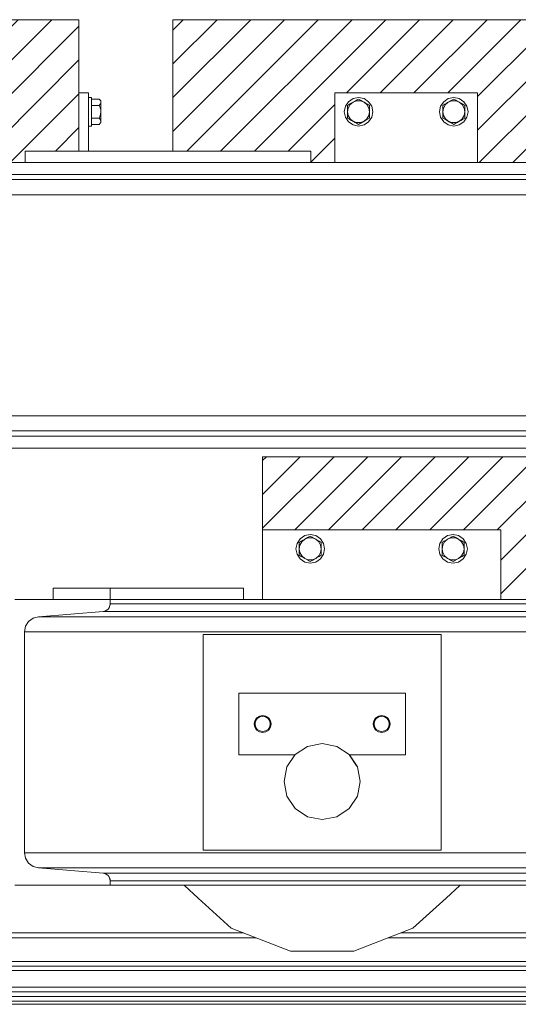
# Model space of a CAD drawing. Header units: millimetres. Extents: x 53056 to 116131, y -669674 to -625124.
# Tile 173 of 256: x 60405 to 60929, y -635887 to -634853. Entities that reach past the tile are written whole.
import ezdxf

# ---------------------------------------------------------------- set-up
doc = ezdxf.new("R2010")
doc.units = ezdxf.units.MM
doc.header["$MEASUREMENT"] = 0
doc.linetypes.add('DGN Style 1', pattern=[536.1990872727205, 0.8921781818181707, -535.3069090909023])
for name, color, linetype, lineweight in [('Main Cradle', 7, 'Continuous', 0), ('Main Cradle Blocks', 7, 'Continuous', 0), ('Main Cradle Rails', 7, 'Continuous', 0), ('Side Cradle Blocks', 7, 'Continuous', 0), ('Side Cradle Stbd', 7, 'Continuous', 0)]:
    doc.layers.add(name, color=color, linetype=linetype, lineweight=lineweight)

# ---------------------------------------------------------------- blocks, each defined once
blk = doc.blocks.new('*U55')
at = {"linetype": 'Continuous', "lineweight": 0}
h = blk.add_hatch(dxfattribs=at)
h.set_pattern_fill('HATCH', color=30, style=0, pattern_type=2)
h.set_pattern_definition([(45, (-24242.09688, 12471.465095), (-17.71895608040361, 17.71895608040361), [])])
h.paths.add_polyline_path([(-24183.18058327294, 12396.17580080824), (-24183.18058327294, 12408.1757699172), (-24126.61437234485, 12408.17580080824), (-24126.61437234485, 12469.45638980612), (-24126.61437234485, 12546.1757699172), (-24581.61437234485, 12546.1757699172), (-24581.61437234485, 12469.45638980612), (-24581.61437234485, 12408.1757699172), (-24525.61437234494, 12408.1757699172), (-24525.61437234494, 12396.1757699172), (-24504.3974778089, 12396.17580080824), (-24504.3974778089, 12406.1757699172), (-24204.39747780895, 12406.1757699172), (-24204.39747780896, 12396.1757699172)])
h = blk.add_hatch(dxfattribs=at)
h.set_pattern_fill('HATCH', color=30, style=0, pattern_type=2)
h.set_pattern_definition([(45, (-23624.018642, 12490.75568), (-17.71895608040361, 17.71895608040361), [])])
h.paths.add_polyline_path([(-23883.18058327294, 12408.1757699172), (-23883.18058327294, 12396.1757699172), (-23858.03903054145, 12396.17580080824), (-23858.03903054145, 12469.45638980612), (-23708.03903054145, 12469.45638980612), (-23708.03903054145, 12396.1757699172), (-23654.53903054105, 12396.17580080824), (-23654.53903054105, 12408.17576947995), (-23533.03903054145, 12408.17580037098), (-23533.03903054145, 12469.45638980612), (-23408.03903054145, 12469.45638980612), (-23408.03903054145, 12408.17576947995), (-23378.03903054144, 12408.17580037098), (-23378.03903054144, 12410.79314748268), (-23378.03903054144, 12490.79314748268), (-23378.03903054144, 12546.1757699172), (-23547.66735703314, 12546.1757699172), (-23554.07222103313, 12546.1757699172), (-23589.07222103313, 12546.1757699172), (-23595.25225181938, 12546.1757699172), (-23675.25225181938, 12546.1757699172), (-24028.03903054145, 12546.1757699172), (-24028.03903054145, 12408.1757699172)])
h = blk.add_hatch(dxfattribs=at)
h.set_pattern_fill('HATCH', color=30, style=0, pattern_type=2)
h.set_pattern_definition([(45, (-23400.703206, 11990.335207), (-17.71895608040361, 17.71895608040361), [])])
h.paths.add_polyline_path([(-23354.53908021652, 12086.90794193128), (-23654.53905449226, 12086.99578996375), (-23933.75592507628, 12087.07755214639), (-23933.75592507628, 12010.35817203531), (-23683.75592507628, 12010.35817203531), (-23683.75592507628, 11937.07755214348), (-23258.75592507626, 11937.07758303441), (-23258.75592507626, 12010.35817203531), (-23133.75592507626, 12010.35817203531), (-23133.75589418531, 12086.84329069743), (-23157.05050809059, 12086.85011198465)])
at = {"color": 30, "linetype": 'Continuous', "lineweight": 0, "flags": 128}
for points in [[(-24183.18058327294, 12396.17580080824), (-24183.18058327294, 12408.1757699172), (-24126.61437234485, 12408.17580080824), (-24126.61437234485, 12469.45638980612), (-24126.61437234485, 12546.1757699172), (-24581.61437234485, 12546.1757699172), (-24581.61437234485, 12469.45638980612), (-24581.61437234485, 12408.1757699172), (-24525.61437234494, 12408.1757699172), (-24525.61437234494, 12396.1757699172), (-24504.3974778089, 12396.17580080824), (-24504.3974778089, 12406.1757699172), (-24204.39747780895, 12406.1757699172), (-24204.39747780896, 12396.1757699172), (-24183.18058327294, 12396.17580080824)], [(-23883.18058327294, 12408.1757699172), (-23883.18058327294, 12396.1757699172), (-23858.03903054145, 12396.17580080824), (-23858.03903054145, 12469.45638980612), (-23708.03903054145, 12469.45638980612), (-23708.03903054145, 12396.1757699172), (-23654.53903054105, 12396.17580080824), (-23654.53903054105, 12408.17576947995), (-23533.03903054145, 12408.17580037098), (-23533.03903054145, 12469.45638980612), (-23408.03903054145, 12469.45638980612), (-23408.03903054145, 12408.17576947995), (-23378.03903054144, 12408.17580037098), (-23378.03903054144, 12410.79314748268), (-23378.03903054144, 12490.79314748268), (-23378.03903054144, 12546.1757699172), (-23547.66735703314, 12546.1757699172), (-23554.07222103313, 12546.1757699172), (-23589.07222103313, 12546.1757699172), (-23595.25225181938, 12546.1757699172), (-23675.25225181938, 12546.1757699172), (-24028.03903054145, 12546.1757699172), (-24028.03903054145, 12408.1757699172), (-23883.18058327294, 12408.1757699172)], [(-23354.53908021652, 12086.90794193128), (-23654.53905449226, 12086.99578996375), (-23933.75592507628, 12087.07755214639), (-23933.75592507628, 12010.35817203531), (-23683.75592507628, 12010.35817203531), (-23683.75592507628, 11937.07755214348), (-23258.75592507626, 11937.07758303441), (-23258.75592507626, 12010.35817203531), (-23133.75592507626, 12010.35817203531), (-23133.75589418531, 12086.84329069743), (-23157.05050809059, 12086.85011198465), (-23354.53908021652, 12086.90794193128)]]:
    blk.add_lwpolyline(points, close=True, dxfattribs=at)
at = {"layer": 'Main Cradle', "color": 7, "linetype": 'Continuous', "lineweight": 0}
for p, q in [((-24153.8559250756, 11949.07755214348), (-24093.85592507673, 11949.07755214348)), ((-24153.85592507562, 11949.07755214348), (-24153.85592507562, 11937.07758303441)), ((-24093.85592507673, 11949.07755214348), (-24093.85592507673, 11937.07761334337)), ((-23953.85592507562, 11949.07755214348), (-23953.85592507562, 11937.07758303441)), ((-23953.85233599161, 11949.07755214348), (-23953.85233599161, 11937.07758303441)), ((-24093.85592507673, 11937.07755214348), (-24193.85592507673, 11937.07755214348)), ((-24093.85592507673, 11932.46017457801), (-24093.85592507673, 11937.07755214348)), ((-24093.85592507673, 11937.07755214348), (-22148.65592507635, 11937.07755214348)), ((-24095.96209439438, 11927.05066850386), (-24095.96390213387, 11927.04870467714)), ((-24094.42699002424, 11929.49185451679), (-24094.41440611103, 11929.53210011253)), ((-24094.42544142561, 11929.49577209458), (-24094.42697781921, 11929.49188539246)), ((-24094.08402088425, 11930.58769579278), (-24094.05930841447, 11930.66776538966)), ((-24094.05929888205, 11930.66779627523), (-24093.8821706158, 11931.81268728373)), ((-22148.65592507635, 11932.46017457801), (-24093.85592507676, 11932.46017457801)), ((-24175.11066498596, 11917.30530742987), (-24174.81967632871, 11917.41849774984)), ((-24169.13075709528, 11919.0573064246), (-24101.21850906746, 11924.48560870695)), ((-22073.38148075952, 11919.0573064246), (-24169.13036939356, 11919.0573064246)), ((-24101.21850906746, 11924.48560870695), (-24098.35805711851, 11925.26539037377)), ((-22141.29357043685, 11924.48560870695), (-24101.21827971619, 11924.48560870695)), ((-24183.85592507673, 11903.10817468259), (-24182.75714447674, 11908.93515163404)), ((-24182.80887012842, 11908.66067704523), (-24182.70944304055, 11908.91661586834)), ((-24179.86458015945, 11913.55765352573), (-24179.55094676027, 11913.90710659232)), ((-24183.85592507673, 11671.04692960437), (-24183.85592507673, 11903.10817468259)), ((-22058.6559565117, 11903.10817468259), (-24183.85589364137, 11903.10817468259)), ((-23746.25595100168, 11900.30945071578), (-23996.25595100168, 11900.30944724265)), ((-23996.25595100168, 11900.30944724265), (-23996.2559478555, 11673.84921775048)), ((-23746.2559478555, 11673.84922122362), (-23746.25595100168, 11900.30945071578)), ((-23783.7559254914, 11838.87933550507), (-23958.7559254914, 11838.87933307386)), ((-23958.7559254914, 11838.87933307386), (-23958.75592458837, 11773.87933307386)), ((-23783.75592458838, 11773.87933550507), (-23783.7559254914, 11838.87933550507)), ((-23933.75590175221, 11815.3793395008), (-23937.20005263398, 11814.69425524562)), ((-23939.41276600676, 11800.72247642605), (-23941.14694805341, 11803.31786319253)), ((-23808.75595280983, 11797.37934039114), (-23812.20010371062, 11798.06442455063)), ((-23808.75596303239, 11798.37933249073), (-23811.81743049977, 11798.98829618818)), ((-23805.31180192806, 11798.06442464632), (-23808.75595280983, 11797.37934039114)), ((-23958.75592458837, 11773.87933307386), (-23899.82174593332, 11773.8793338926)), ((-23899.5403824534, 11774.16348829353), (-23899.82170818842, 11773.87933497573)), ((-23899.82170818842, 11773.87933497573), (-23899.82170819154, 11773.87933498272)), ((-23899.82170896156, 11773.8793340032), (-23899.82170898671, 11773.87933405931)), ((-23899.82170891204, 11773.8793338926), (-23899.82170896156, 11773.8793340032)), ((-23834.30081611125, 11761.18666968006), (-23842.97172634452, 11774.16360351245)), ((-23842.69028718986, 11773.87933577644), (-23842.69028718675, 11773.87933576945)), ((-23842.69028654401, 11773.87933485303), (-23842.6902864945, 11773.87933474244)), ((-23842.6902864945, 11773.87933474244), (-23842.69028646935, 11773.87933468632)), ((-23842.69024944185, 11773.87933468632), (-23783.75592458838, 11773.87933550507)), ((-23834.33916829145, 11761.244693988), (-23834.30510884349, 11761.19316449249)), ((-23831.25597567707, 11745.87946510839), (-23834.30073213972, 11761.18648840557)), ((-23886.56333398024, 11708.92415035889), (-23871.25599664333, 11705.8793318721)), ((-22058.65595651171, 11671.04692960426), (-24183.85589364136, 11671.04692960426)), ((-23996.2559478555, 11673.84921775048), (-23746.2559478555, 11673.84922122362)), ((-24169.13075709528, 11655.09779786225), (-24174.85166099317, 11656.65736119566)), ((-24101.21850906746, 11649.66949557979), (-24169.13075709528, 11655.09779786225)), ((-22073.38148076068, 11655.09779786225), (-24169.1303693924, 11655.09779786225)), ((-22141.29345853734, 11649.66949557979), (-24101.21839161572, 11649.66949557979)), ((-24099.96015469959, 11649.46706292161), (-24101.21822251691, 11649.66944948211)), ((-24099.96015469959, 11649.46706292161), (-24098.75225255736, 11648.99720670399)), ((-24098.00161800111, 11648.70522855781), (-24098.00413578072, 11648.70653170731)), ((-24096.47789918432, 11647.61749988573), (-24098.00155822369, 11648.70519761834)), ((-24096.47412207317, 11647.61375387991), (-24096.47786802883, 11647.61746898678)), ((-24095.38849817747, 11646.40368242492), (-24095.3929275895, 11646.40907756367)), ((-24094.6543314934, 11645.17875660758), (-24095.38847279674, 11646.40365151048)), ((-24093.85592507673, 11637.07755214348), (-24193.85592507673, 11637.07755214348)), ((-24094.65132527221, 11645.1718712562), (-24094.65431800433, 11645.17872571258)), ((-24093.85592507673, 11641.69492970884), (-24094.40531537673, 11644.60841818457)), ((-24094.19113486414, 11643.98642910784), (-24094.19371002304, 11643.99390747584)), ((-24093.93686271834, 11642.83002942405), (-24094.19112422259, 11643.98639820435)), ((-24093.85592507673, 11641.69492970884), (-24093.85592507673, 11637.07755214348)), ((-22148.65592507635, 11641.69492970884), (-24093.85592507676, 11641.69492970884)), ((-24093.85592507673, 11637.07755214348), (-22148.65592507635, 11637.07755214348)), ((-23775.86641496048, 11591.81999056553), (-23741.11326594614, 11623.50167288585)), ((-23837.9605099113, 11567.76460903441), (-23775.86641496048, 11591.81999056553))]:
    blk.add_line(p, q, dxfattribs=at)
at = {"layer": 'Main Cradle', "color": 7, "linetype": 'Continuous', "lineweight": 0, "flags": 128}
for points in [[(-24093.85592507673, 11949.07755214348), (-23953.85592507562, 11949.07755214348), (-23953.85233599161, 11949.07755214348), (-23953.85233599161, 11949.07755214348)], [(-24093.85592507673, 11932.46017457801), (-24094.40531537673, 11929.54668610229), (-24095.97802885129, 11927.03335820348), (-24098.35805711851, 11925.26539037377)], [(-24097.29822978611, 11925.88601157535), (-24097.2927532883, 11925.88921854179), (-24098.05099968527, 11925.49344484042)], [(-24097.13539927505, 11926.02615595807), (-24097.2927532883, 11925.88921854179), (-24096.00467361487, 11927.01352706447)], [(-24095.96198149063, 11927.05079115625), (-24095.03580534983, 11928.27855205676), (-24094.42699002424, 11929.49185451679)], [(-24094.05929996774, 11930.66779275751), (-24094.05929888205, 11930.66779627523), (-24094.39835346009, 11929.5834393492)], [(-24093.88217053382, 11931.81268930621), (-24093.8821706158, 11931.81268728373), (-24093.85592507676, 11932.46017457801)], [(-24169.13075709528, 11919.0573064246), (-24174.85166099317, 11917.4977430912), (-24179.61171752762, 11913.96180743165), (-24182.75714447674, 11908.93515163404)], [(-24174.06409548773, 11917.71240761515), (-24174.81967632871, 11917.41849774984), (-24174.81639181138, 11917.41944392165)], [(-24101.21788937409, 11924.48574562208), (-24099.07421158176, 11924.95936995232), (-24099.07052998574, 11924.96094313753)], [(-24098.63002283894, 11925.19121836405), (-24099.07421158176, 11924.95936995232), (-24099.07421158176, 11924.95936995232)], [(-24182.7085407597, 11908.91808539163), (-24182.70944304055, 11908.91661586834), (-24182.61241089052, 11909.1663897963)], [(-24179.28220144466, 11914.20654496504), (-24179.55094676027, 11913.90710659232), (-24179.54962585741, 11913.9081158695)], [(-23937.20005263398, 11814.69425524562), (-23940.11986274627, 11812.74330044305), (-23942.07081746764, 11809.82349027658), (-23942.75590162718, 11806.37933937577), (-23942.07081737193, 11802.93518849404), (-23940.11986256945, 11800.01537838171), (-23937.20005240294, 11798.0644236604), (-23937.20005240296, 11798.0644236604)], [(-23941.14694805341, 11803.31786319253), (-23941.75591183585, 11806.37933064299), (-23941.14694813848, 11809.44079811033), (-23939.41276616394, 11812.03618492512), (-23936.81737939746, 11813.77036697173), (-23933.755911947, 11814.37933075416), (-23930.69444447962, 11813.77036705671), (-23928.09905766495, 11812.03618508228), (-23926.3648756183, 11809.44079831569), (-23925.75591183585, 11806.37933086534), (-23926.36487553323, 11803.31786339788), (-23926.36487553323, 11803.31786339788)], [(-23925.44098578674, 11802.93518872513), (-23925.44098578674, 11802.93518872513), (-23924.75590162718, 11806.37933962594), (-23925.44098588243, 11809.82349050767), (-23927.39194068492, 11812.74330062), (-23930.31175085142, 11814.69425534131), (-23933.75590175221, 11815.3793395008)], [(-23812.20010371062, 11798.06442455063), (-23812.20010371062, 11798.06442455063), (-23815.11991387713, 11800.01537927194), (-23817.07086867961, 11802.93518938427), (-23817.75595293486, 11806.37934026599), (-23817.07086877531, 11809.82349116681), (-23815.11991405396, 11812.74330133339), (-23812.20010394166, 11814.69425613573), (-23808.7559530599, 11815.37934039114), (-23805.31180215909, 11814.69425623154), (-23802.3919919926, 11812.74330151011), (-23800.44103719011, 11809.82349139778), (-23799.75595293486, 11806.37934051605), (-23800.44103709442, 11802.93518961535), (-23800.44103709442, 11802.93518961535)], [(-23811.81743049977, 11798.98829618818), (-23814.41281731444, 11800.72247816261), (-23816.1469993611, 11803.31786492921), (-23816.75596314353, 11806.37933237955), (-23816.14699944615, 11809.44079984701), (-23814.41281747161, 11812.03618666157), (-23811.81743070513, 11813.7703687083), (-23808.75596325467, 11814.37933249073), (-23805.69449578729, 11813.7703687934), (-23803.09910897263, 11812.03618681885), (-23801.36492692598, 11809.44080005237), (-23800.75596314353, 11806.37933260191), (-23801.36492684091, 11803.31786513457), (-23801.36492684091, 11803.31786513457)], [(-23937.20005240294, 11798.0644236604), (-23933.75590150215, 11797.3793395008), (-23930.31175062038, 11798.06442375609), (-23927.3919405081, 11800.01537855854), (-23925.44098578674, 11802.93518872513)], [(-23926.36487553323, 11803.31786339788), (-23928.09905750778, 11800.72247658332), (-23930.69444427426, 11798.9882945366), (-23933.75591172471, 11798.37933075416), (-23936.8173791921, 11798.9882944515)], [(-23801.36492684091, 11803.31786513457), (-23803.09910881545, 11800.72247831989), (-23805.69449558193, 11798.98829627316), (-23808.75596303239, 11798.37933249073)], [(-23800.44103709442, 11802.93518961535), (-23802.39199181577, 11800.01537944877), (-23805.31180192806, 11798.06442464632)], [(-23936.8173791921, 11798.9882944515), (-23936.8173791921, 11798.9882944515), (-23939.41276600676, 11800.72247642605)], [(-23855.94866041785, 11782.8345133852), (-23871.25599775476, 11785.8793318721), (-23886.56333500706, 11782.83451295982), (-23899.54026883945, 11774.16360272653), (-23908.21117871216, 11761.18666865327)], [(-23834.3042226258, 11761.19182349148), (-23842.69028718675, 11773.87933576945), (-23842.97172634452, 11774.16360351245), (-23855.94866041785, 11782.8345133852), (-23855.94866041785, 11782.8345133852)], [(-23842.69028718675, 11773.87933576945), (-23842.97172644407, 11774.16360373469), (-23842.97172658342, 11774.16360382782)], [(-23834.30510871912, 11761.19316421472), (-23835.02317302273, 11762.27954386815), (-23842.54564321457, 11773.6604999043)], [(-23908.21117871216, 11761.18666865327), (-23908.21117871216, 11761.18666865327), (-23911.25599719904, 11745.87933131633), (-23908.21117828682, 11730.57199406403), (-23899.54026805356, 11717.59506023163), (-23886.56333398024, 11708.92415035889)], [(-23871.25599664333, 11705.8793318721), (-23855.94865939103, 11708.92415078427), (-23842.97172555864, 11717.59506101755), (-23834.30081568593, 11730.57199509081), (-23831.25599719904, 11745.87933242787), (-23834.30081611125, 11761.18666968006), (-23834.30097808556, 11761.18691473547)], [(-23834.30076734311, 11730.57199293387), (-23834.30076734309, 11730.57199293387), (-23831.25596376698, 11745.87925530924)], [(-23842.97168395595, 11717.59505435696), (-23842.9716772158, 11717.59505886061), (-23834.30076734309, 11730.57199293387)], [(-24183.85592507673, 11671.04692960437), (-24182.75714447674, 11665.21995265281), (-24179.61171752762, 11660.1932968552), (-24174.85166099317, 11656.65736119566)], [(-24182.73907219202, 11665.19112986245), (-24182.74889624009, 11665.22254891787), (-24182.770830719, 11665.29269928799)], [(-24179.55931588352, 11660.15440957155), (-24179.60827247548, 11660.19714164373), (-24179.62108505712, 11660.20832518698)], [(-24174.30811477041, 11656.50921824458), (-24174.7964976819, 11656.76413421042), (-24175.46525319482, 11657.11319731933)], [(-24101.21850906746, 11649.66949557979), (-24098.35805711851, 11648.8897139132), (-24095.97802885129, 11647.12174608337), (-24094.40531537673, 11644.60841818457)], [(-24099.96015469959, 11649.46706292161), (-24099.96015469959, 11649.46706292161), (-24099.9485712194, 11649.46288857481)], [(-24098.22839199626, 11648.79343262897), (-24098.00155822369, 11648.70519761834), (-24098.00156020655, 11648.70519864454)], [(-24096.47789647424, 11647.61749719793), (-24096.47789918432, 11647.61749988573), (-24096.14294232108, 11647.24428802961)], [(-24095.85141700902, 11646.91946798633), (-24095.38847279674, 11646.40365151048), (-24095.38847496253, 11646.40365414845)], [(-24094.65433059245, 11645.178754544), (-24094.6543314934, 11645.17875660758), (-24094.47777166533, 11644.72426763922)], [(-24094.37936092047, 11644.47094502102), (-24094.19112422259, 11643.98639820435), (-24094.19112490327, 11643.98640018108)], [(-24093.93686246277, 11642.83002583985), (-24093.93686271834, 11642.83002942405), (-24093.85592507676, 11641.69492970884)], [(-24016.05362308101, 11637.07752125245), (-24015.85664508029, 11636.68193611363), (-24001.39858442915, 11623.50167268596)], [(-23741.11326616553, 11623.50167268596), (-23726.65520191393, 11636.68194013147), (-23726.45822592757, 11637.07752125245)], [(-24001.39858464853, 11623.50167288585), (-23966.64543078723, 11591.81998791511), (-23904.55133516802, 11567.76460810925), (-23837.9605099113, 11567.76460903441)]]:
    blk.add_lwpolyline(points, dxfattribs=at)
at = {"layer": 'Main Cradle Blocks', "color": 7, "linetype": 'Continuous', "lineweight": 0}
for p, q in [((-23933.75592507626, 12010.35820292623), (-23933.75592507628, 12087.07755214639)), ((-23933.75592507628, 12087.07755214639), (-23133.75592507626, 12087.07755214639)), ((-23933.75592507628, 12010.35817203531), (-23933.75592507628, 11937.07758303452)), ((-23683.75592507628, 12010.35817203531), (-23933.75592507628, 12010.35817203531)), ((-23683.75592507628, 12010.35817203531), (-23683.75592507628, 11937.07758303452)), ((-23895.3390148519, 11997.04567203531), (-23893.1809717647, 11998.29161879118)), ((-23893.18094322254, 11998.29163527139), (-23893.0389986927, 11998.37358698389)), ((-23889.54746996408, 12000.38942203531), (-23885.79119408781, 12001.76105100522)), ((-23889.49617656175, 12004.21636502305), (-23883.75592507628, 12005.35817203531)), ((-23885.89227378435, 12002.49975053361), (-23883.75592507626, 12003.73317203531)), ((-23883.75592507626, 12003.73317203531), (-23881.59788199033, 12002.48722527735)), ((-23881.59785344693, 12002.48720879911), (-23881.45590891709, 12002.40525708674)), ((-23877.96438018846, 12000.38942203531), (-23874.89837671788, 11997.82220618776)), ((-23874.30918400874, 11998.27909353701), (-23872.17283530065, 11997.04567203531)), ((-23743.2026661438, 11998.27909353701), (-23745.3390148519, 11997.04567203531)), ((-23739.54746996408, 12000.38942203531), (-23742.61347343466, 11997.82220618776)), ((-23735.91399670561, 12002.48720879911), (-23736.05594123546, 12002.40525708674)), ((-23733.75592507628, 12003.73317203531), (-23735.91396816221, 12002.48722527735)), ((-23728.01567359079, 12004.21636502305), (-23733.75592507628, 12005.35817203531)), ((-23731.61957636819, 12002.49975053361), (-23733.75592507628, 12003.73317203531)), ((-23727.96438018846, 12000.38942203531), (-23731.72065606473, 12001.76105100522)), ((-23724.33090692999, 11998.29163527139), (-23724.47285145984, 11998.37358698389)), ((-23722.17283530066, 11997.04567203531), (-23724.33087838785, 11998.29161879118)), ((-23895.3390148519, 11990.35817203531), (-23894.6487424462, 11994.29701685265)), ((-23895.3390148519, 11992.73225759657), (-23895.3390148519, 11990.35817203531)), ((-23872.17283530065, 11990.1272822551), (-23872.86310770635, 11986.41932721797)), ((-23872.17283530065, 11994.68896405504), (-23872.17283530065, 11997.04567203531)), ((-23745.3390148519, 11994.68896405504), (-23745.3390148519, 11997.04567203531)), ((-23745.3390148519, 11990.1272822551), (-23744.6487424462, 11986.41932721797)), ((-23722.17283530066, 11990.35817203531), (-23722.86310770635, 11994.29701685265)), ((-23722.17283530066, 11992.73225759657), (-23722.17283530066, 11990.35817203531)), ((-23895.3390148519, 11983.67067203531), (-23895.3390148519, 11985.3917636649)), ((-23895.3390148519, 11983.67067203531), (-23893.2026661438, 11982.43725053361)), ((-23893.2026661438, 11982.43725053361), (-23892.54726053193, 11982.05885192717)), ((-23889.54746996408, 11980.32692203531), (-23892.61347343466, 11982.89413788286)), ((-23889.54746996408, 11980.32692203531), (-23885.79119408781, 11978.9552930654)), ((-23885.91399670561, 11978.22913527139), (-23886.05594123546, 11978.31108698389)), ((-23883.75592507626, 11976.98317203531), (-23885.91396816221, 11978.22911879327)), ((-23881.61957636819, 11978.21659353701), (-23883.75592507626, 11976.98317203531)), ((-23874.33087838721, 11982.42472527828), (-23874.47285145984, 11982.34275708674)), ((-23874.47285145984, 11982.34275708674), (-23874.33087838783, 11982.42472527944)), ((-23874.33087838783, 11982.42472527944), (-23872.17283530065, 11983.67067203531)), ((-23872.17283530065, 11985.3917636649), (-23872.17283530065, 11983.67067203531)), ((-23745.3390148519, 11985.3917636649), (-23745.3390148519, 11983.67067203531)), ((-23745.3390148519, 11983.67067203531), (-23743.18097176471, 11982.42472527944)), ((-23743.18097176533, 11982.42472527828), (-23743.0389986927, 11982.34275708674)), ((-23743.0389986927, 11982.34275708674), (-23743.18097176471, 11982.42472527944)), ((-23735.89227378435, 11978.21659353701), (-23733.75592507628, 11976.98317203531)), ((-23733.75592507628, 11976.98317203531), (-23731.59788199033, 11978.22911879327)), ((-23727.96438018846, 11980.32692203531), (-23731.72065606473, 11978.9552930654)), ((-23731.59785344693, 11978.22913527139), (-23731.45590891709, 11978.31108698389)), ((-23727.96438018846, 11980.32692203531), (-23724.89837671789, 11982.89413788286)), ((-23724.30918400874, 11982.43725053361), (-23724.9645896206, 11982.05885192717)), ((-23724.30918400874, 11982.43725053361), (-23722.17283530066, 11983.67067203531)), ((-23722.17283530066, 11983.67067203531), (-23722.17283530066, 11985.3917636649))]:
    blk.add_line(p, q, dxfattribs=at)
at = {"layer": 'Main Cradle Blocks', "color": 7, "linetype": 'Continuous', "lineweight": 0, "flags": 128}
for points in [[(-23883.75592507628, 12005.35817203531), (-23878.01567359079, 12004.21636502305), (-23873.14932335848, 12000.96477375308), (-23869.8977320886, 11996.0984235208), (-23868.75592507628, 11990.35817203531), (-23869.8977320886, 11984.61792054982), (-23873.14932335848, 11979.75157031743), (-23878.01567359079, 11976.49997904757), (-23883.75592507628, 11975.35817203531), (-23889.49617656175, 11976.49997904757), (-23894.36252679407, 11979.75157031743), (-23897.61411806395, 11984.61792054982), (-23898.75592507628, 11990.35817203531), (-23897.61411806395, 11996.0984235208), (-23894.36252679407, 12000.96477375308), (-23889.49617656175, 12004.21636502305)], [(-23894.6487424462, 11994.29701685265), (-23892.61347343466, 11997.82220618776), (-23889.54746996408, 12000.38942203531)], [(-23893.1809717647, 11998.29161879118), (-23893.0389986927, 11998.37358698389), (-23891.02373216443, 11999.53710165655), (-23890.28929621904, 11999.96112844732), (-23889.54746996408, 12000.38942203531), (-23887.58953328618, 12001.51983730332), (-23886.54767939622, 12002.12135192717), (-23885.89227378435, 12002.49975053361)], [(-23885.79119408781, 12001.76105100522), (-23881.72065606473, 12001.76105100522), (-23877.96438018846, 12000.38942203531)], [(-23881.59788199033, 12002.48722527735), (-23881.45590891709, 12002.40525708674), (-23879.44064238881, 12001.24174241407)], [(-23879.44064238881, 12001.24174241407), (-23879.44064238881, 12001.24174241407), (-23878.70620644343, 12000.8177156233), (-23877.96438018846, 12000.38942203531), (-23876.00644351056, 11999.25900676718), (-23874.9645896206, 11998.65749214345), (-23874.30918400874, 11998.27909353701)], [(-23728.01567359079, 12004.21636502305), (-23723.14932335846, 12000.96477375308), (-23719.8977320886, 11996.0984235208), (-23718.75592507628, 11990.35817203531), (-23719.8977320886, 11984.61792054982), (-23723.14932335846, 11979.75157031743), (-23728.01567359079, 11976.49997904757), (-23733.75592507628, 11975.35817203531), (-23739.49617656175, 11976.49997904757), (-23744.36252679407, 11979.75157031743), (-23747.61411806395, 11984.61792054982), (-23748.75592507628, 11990.35817203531), (-23747.61411806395, 11996.0984235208), (-23744.36252679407, 12000.96477375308), (-23739.49617656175, 12004.21636502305), (-23733.75592507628, 12005.35817203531)], [(-23743.2026661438, 11998.27909353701), (-23742.54726053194, 11998.65749214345), (-23741.50540664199, 11999.25900676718)], [(-23741.50540664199, 11999.25900676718), (-23741.50540664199, 11999.25900676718), (-23739.54746996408, 12000.38942203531), (-23738.80564370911, 12000.8177156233), (-23738.07120776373, 12001.24174241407), (-23736.05594123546, 12002.40525708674), (-23735.91396816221, 12002.48722527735)], [(-23739.54746996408, 12000.38942203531), (-23735.79119408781, 12001.76105100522), (-23731.72065606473, 12001.76105100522)], [(-23731.61957636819, 12002.49975053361), (-23730.96417075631, 12002.12135192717), (-23729.92231686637, 12001.51983730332), (-23727.96438018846, 12000.38942203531), (-23727.2225539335, 11999.96112844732), (-23726.48811798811, 11999.53710165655), (-23724.47285145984, 11998.37358698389), (-23724.33087838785, 11998.29161879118)], [(-23727.96438018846, 12000.38942203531), (-23724.89837671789, 11997.82220618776), (-23722.86310770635, 11994.29701685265)], [(-23895.3390148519, 11997.04567203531), (-23895.3390148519, 11994.68896405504), (-23895.33901485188, 11994.5506673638), (-23895.3390148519, 11992.73225759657)], [(-23895.3390148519, 11985.3917636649), (-23895.33901485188, 11986.1495671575), (-23895.3390148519, 11987.77890698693), (-23895.3390148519, 11990.1272822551), (-23895.3390148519, 11990.35817203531)], [(-23892.61347343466, 11982.89413788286), (-23894.6487424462, 11986.41932721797), (-23895.3390148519, 11990.1272822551)], [(-23874.89837671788, 11997.82220618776), (-23872.86310770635, 11994.29701685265), (-23872.17283530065, 11990.35817203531)], [(-23872.17283530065, 11985.3917636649), (-23872.17283530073, 11986.14774867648), (-23872.17283530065, 11987.9344735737), (-23872.17283530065, 11990.1272822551), (-23872.17283530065, 11990.35817203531), (-23872.17283530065, 11992.37780137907), (-23872.17283530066, 11994.55140160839), (-23872.17283530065, 11994.68896405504)], [(-23745.3390148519, 11990.35817203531), (-23744.6487424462, 11994.29701685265), (-23742.61347343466, 11997.82220618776)], [(-23745.3390148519, 11994.68896405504), (-23745.3390148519, 11994.55140160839), (-23745.3390148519, 11992.37780137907), (-23745.3390148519, 11990.35817203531), (-23745.3390148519, 11990.1272822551), (-23745.3390148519, 11987.9344735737), (-23745.3390148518, 11986.14774867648), (-23745.3390148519, 11985.3917636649)], [(-23722.17283530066, 11990.1272822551), (-23722.86310770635, 11986.41932721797), (-23724.89837671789, 11982.89413788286)], [(-23722.17283530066, 11992.73225759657), (-23722.17283530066, 11994.5506673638), (-23722.17283530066, 11994.68896405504), (-23722.17283530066, 11997.04567203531)], [(-23722.17283530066, 11990.35817203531), (-23722.17283530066, 11990.1272822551), (-23722.17283530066, 11987.77890698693), (-23722.17283530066, 11986.1495671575), (-23722.17283530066, 11985.3917636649)], [(-23892.54726053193, 11982.05885192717), (-23891.50540664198, 11981.45733730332), (-23889.54746996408, 11980.32692203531), (-23888.80564370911, 11979.89862844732), (-23888.07120776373, 11979.47460165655), (-23886.05594123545, 11978.31108698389), (-23885.91396816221, 11978.22911879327)], [(-23885.79119408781, 11978.9552930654), (-23881.72065606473, 11978.9552930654), (-23877.96438018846, 11980.32692203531)], [(-23881.61957636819, 11978.21659353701), (-23880.96417075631, 11978.59499214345), (-23879.92231686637, 11979.19650676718), (-23877.96438018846, 11980.32692203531), (-23877.59422257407, 11980.54063263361), (-23877.22255393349, 11980.7552156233), (-23876.48811798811, 11981.17924241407), (-23874.47285145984, 11982.34275708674)], [(-23872.86310770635, 11986.41932721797), (-23874.89837671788, 11982.89413788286), (-23877.59422257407, 11980.54063263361)], [(-23739.91762757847, 11980.54063263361), (-23742.61347343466, 11982.89413788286), (-23744.6487424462, 11986.41932721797)], [(-23743.0389986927, 11982.34275708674), (-23741.02373216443, 11981.17924241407), (-23740.28929621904, 11980.7552156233), (-23739.91762757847, 11980.54063263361), (-23739.54746996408, 11980.32692203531), (-23737.58953328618, 11979.19650676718), (-23736.54767939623, 11978.59499214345), (-23735.89227378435, 11978.21659353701)], [(-23739.54746996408, 11980.32692203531), (-23735.79119408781, 11978.9552930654), (-23731.72065606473, 11978.9552930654)], [(-23731.59788199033, 11978.22911879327), (-23731.45590891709, 11978.31108698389), (-23729.44064238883, 11979.47460165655)], [(-23729.44064238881, 11979.47460165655), (-23729.44064238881, 11979.47460165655), (-23728.70620644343, 11979.89862844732), (-23727.96438018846, 11980.32692203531), (-23726.00644351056, 11981.45733730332), (-23724.9645896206, 11982.05885192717)]]:
    blk.add_lwpolyline(points, dxfattribs=at)
at = {"layer": 'Main Cradle Rails', "color": 7, "linetype": 'Continuous', "lineweight": 0}
for p, q in [((-24738.61958383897, 11586.87933437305), (-23953.89221887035, 11586.87933437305)), ((-23788.61963266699, 11586.87933437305), (-22453.89221887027, 11586.87933437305)), ((-24751.52607107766, 11581.87933437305), (-23940.98573056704, 11581.87933437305)), ((-23801.5261199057, 11581.87933437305), (-22440.98573056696, 11581.87933437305)), ((-25343.88767924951, 11556.8793343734), (-17845.06221408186, 11556.8793343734)), ((-17845.06221408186, 11551.88130860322), (-25343.88767924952, 11551.88130860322)), ((-25343.88767924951, 11547.51183737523), (-17845.06221408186, 11547.51183737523)), ((-25343.88767924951, 11529.81900909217), (-17845.06221408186, 11529.81900909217)), ((-25343.88767924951, 11524.83397804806), (-17845.06221408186, 11524.83397804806)), ((-25343.88767924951, 11520.23712008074), (-17845.06221408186, 11520.23712008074)), ((-25343.88767924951, 11515.25208903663), (-17845.06221408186, 11515.25208903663)), ((-25343.88767924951, 11511.8793343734), (-17845.06221408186, 11511.8793343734))]:
    blk.add_line(p, q, dxfattribs=at)
at = {"layer": 'Side Cradle Blocks', "color": 7, "linetype": 'Continuous', "lineweight": 0}
for p, q in [((-24126.61437234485, 12546.1757699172), (-24581.61437234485, 12546.1757699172)), ((-24126.61437234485, 12408.17580080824), (-24126.61437234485, 12546.1757699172)), ((-23378.03903054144, 12546.1757699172), (-24028.03903054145, 12546.1757699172)), ((-24028.03903054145, 12546.1757699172), (-24028.03903054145, 12408.17580080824)), ((-24126.61437234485, 12469.45638980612), (-24116.61437234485, 12469.45638980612)), ((-24116.61437234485, 12408.17580080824), (-24116.61437234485, 12469.45638980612)), ((-23858.03903054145, 12396.17580080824), (-23858.03903054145, 12469.45638980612)), ((-23858.03903054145, 12469.45638980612), (-23708.03903054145, 12469.45638980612)), ((-23827.29877905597, 12463.31458279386), (-23833.03903054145, 12464.45638980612)), ((-23738.77928202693, 12463.31458279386), (-23733.03903054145, 12464.45638980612)), ((-23708.03903054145, 12469.45638980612), (-23708.03903054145, 12396.17580080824)), ((-24105.40628256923, 12462.83138980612), (-24113.61434145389, 12462.83138980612)), ((-24105.40628256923, 12456.14388980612), (-24113.61434145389, 12456.14388980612)), ((-24105.398020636, 12462.82102717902), (-24105.40628256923, 12462.83138980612)), ((-24105.40628256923, 12462.83138980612), (-24104.36449763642, 12461.58544304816)), ((-24104.42289814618, 12457.37731130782), (-24105.40628256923, 12456.14388980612)), ((-24104.39751595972, 12453.78718182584), (-24105.40628256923, 12456.14388980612)), ((-24103.61437239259, 12459.48742684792), (-24103.6146812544, 12458.10993105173)), ((-24103.61437234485, 12459.48763980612), (-24103.61437234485, 12456.92042395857)), ((-23842.48577160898, 12457.37731130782), (-23844.62212031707, 12456.14388980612)), ((-23844.62212031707, 12453.78718182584), (-23844.62212031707, 12456.14388980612)), ((-23838.83057542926, 12459.48763980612), (-23841.89657889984, 12456.92042395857)), ((-23835.19710217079, 12461.58542656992), (-23835.33904670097, 12461.50347485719)), ((-23833.03903054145, 12462.83138980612), (-23835.19707362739, 12461.58544304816)), ((-23830.90268183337, 12461.59796830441), (-23833.03903054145, 12462.83138980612)), ((-23827.24748565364, 12459.48763980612), (-23831.00376152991, 12460.85926877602)), ((-23823.61401239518, 12457.3898530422), (-23823.75595692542, 12457.47180475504)), ((-23821.45594076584, 12456.14388980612), (-23823.61398385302, 12457.38983656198)), ((-23821.45594076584, 12449.45638980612), (-23822.14621317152, 12453.39523462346)), ((-23744.62212031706, 12456.14388980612), (-23742.46407722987, 12457.38983656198)), ((-23744.62212031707, 12449.45638980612), (-23743.93184791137, 12453.39523462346)), ((-23742.46404868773, 12457.3898530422), (-23742.32210415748, 12457.47180475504)), ((-23738.83057542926, 12459.48763980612), (-23735.07429955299, 12460.85926877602)), ((-23735.17537924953, 12461.59796830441), (-23733.03903054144, 12462.83138980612)), ((-23733.03903054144, 12462.83138980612), (-23730.88098745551, 12461.58544304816)), ((-23730.88095891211, 12461.58542656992), (-23730.73901438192, 12461.50347485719)), ((-23727.24748565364, 12459.48763980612), (-23724.18148218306, 12456.92042395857)), ((-23723.59228947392, 12457.37731130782), (-23721.45594076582, 12456.14388980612)), ((-23721.45594076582, 12453.78718182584), (-23721.45594076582, 12456.14388980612)), ((-24105.40628256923, 12442.76888980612), (-24113.61434145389, 12442.76888980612)), ((-24104.6341862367, 12444.4899814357), (-24105.40628256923, 12442.76888980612)), ((-24105.40628256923, 12442.76888980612), (-24104.36449763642, 12441.52294305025)), ((-24103.61667331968, 12449.2255000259), (-24103.61437234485, 12445.51754498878)), ((-24103.61667331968, 12449.2255000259), (-24103.61648531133, 12448.42473094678)), ((-24103.61437234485, 12445.51773410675), (-24103.61437234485, 12449.45635264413)), ((-23844.62212031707, 12449.2255000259), (-23843.93184791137, 12445.51754498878)), ((-23844.62212031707, 12444.4899814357), (-23844.62212031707, 12442.76888980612)), ((-23844.62212031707, 12442.76888980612), (-23842.46407722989, 12441.52294305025)), ((-23823.59228947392, 12441.53546830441), (-23821.45594076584, 12442.76888980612)), ((-23821.45594076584, 12451.83047536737), (-23821.45594076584, 12449.45638980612)), ((-23821.45594076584, 12442.76888980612), (-23821.45594076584, 12444.4899814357)), ((-23744.62212031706, 12451.83047536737), (-23744.62212031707, 12449.45638980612)), ((-23744.62212031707, 12442.76888980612), (-23744.62212031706, 12444.4899814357)), ((-23744.62212031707, 12442.76888980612), (-23742.48577160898, 12441.53546830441)), ((-23723.61398385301, 12441.52294305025), (-23721.45594076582, 12442.76888980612)), ((-23721.45594076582, 12449.2255000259), (-23722.14621317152, 12445.51754498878)), ((-23721.45594076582, 12444.4899814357), (-23721.45594076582, 12442.76888980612)), ((-24105.40628256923, 12436.08138980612), (-24113.61434145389, 12436.08138980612)), ((-24104.42289814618, 12437.31481130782), (-24105.40628256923, 12436.08138980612)), ((-24105.40543244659, 12436.08240652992), (-24104.36449763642, 12437.32733656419)), ((-24104.29596081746, 12441.44097485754), (-24104.36449763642, 12441.52294305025)), ((-24103.61451971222, 12438.05336817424), (-24104.36449763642, 12437.32733656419)), ((-24103.6146812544, 12440.74085391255), (-24103.61437254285, 12439.42598317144)), ((-24103.61437234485, 12441.99026646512), (-24103.61437234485, 12439.42597780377)), ((-23842.46407723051, 12441.5229430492), (-23842.32210415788, 12441.44097485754)), ((-23842.32210415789, 12441.44097485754), (-23842.46407722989, 12441.52294305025)), ((-23835.17537924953, 12437.31481130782), (-23833.03903054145, 12436.08138980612)), ((-23833.03903054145, 12436.08138980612), (-23830.88098745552, 12437.32733656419)), ((-23827.24748565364, 12439.42513980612), (-23831.00376152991, 12438.05351083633)), ((-23830.88095891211, 12437.3273530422), (-23830.73901438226, 12437.40930475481)), ((-23827.24748565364, 12439.42513980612), (-23824.18148218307, 12441.99235565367)), ((-23823.59228947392, 12441.53546830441), (-23824.24769508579, 12441.15706969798)), ((-23742.48577160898, 12441.53546830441), (-23741.83036599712, 12441.15706969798)), ((-23738.83057542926, 12439.42513980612), (-23741.89657889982, 12441.99235565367)), ((-23738.83057542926, 12439.42513980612), (-23735.07429955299, 12438.05351083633)), ((-23735.19710217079, 12437.3273530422), (-23735.33904670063, 12437.40930475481)), ((-23733.03903054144, 12436.08138980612), (-23735.19707362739, 12437.32733656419)), ((-23730.90268183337, 12437.31481130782), (-23733.03903054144, 12436.08138980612)), ((-23723.61398385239, 12441.5229430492), (-23723.75595692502, 12441.44097485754)), ((-23723.75595692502, 12441.44097485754), (-23723.61398385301, 12441.52294305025))]:
    blk.add_line(p, q, dxfattribs=at)
at = {"layer": 'Side Cradle Blocks', "color": 7, "linetype": 'Continuous', "lineweight": 0, "flags": 128}
for points in [[(-24116.61434145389, 12464.45638980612), (-24113.61437234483, 12464.45638980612), (-24113.61437234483, 12464.45638980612)], [(-24113.61437234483, 12464.45638949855), (-24113.61437234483, 12463.31458279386), (-24113.61437234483, 12460.06299152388), (-24113.61437234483, 12455.19664129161), (-24113.61437234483, 12449.45638980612), (-24113.61437234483, 12443.71613832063), (-24113.61437234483, 12438.84978808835), (-24113.61437234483, 12435.59819681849), (-24113.61437234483, 12434.45638980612), (-24116.61434145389, 12434.45638980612)], [(-23827.29877905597, 12463.31458279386), (-23822.43242882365, 12460.06299152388), (-23819.18083755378, 12455.19664129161), (-23818.03903054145, 12449.45638980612), (-23819.18083755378, 12443.71613832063), (-23822.43242882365, 12438.84978808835), (-23827.29877905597, 12435.59819681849), (-23833.03903054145, 12434.45638980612), (-23838.77928202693, 12435.59819681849), (-23843.64563225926, 12438.84978808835), (-23846.89722352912, 12443.71613832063), (-23848.03903054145, 12449.45638980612), (-23846.89722352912, 12455.19664129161), (-23843.64563225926, 12460.06299152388), (-23838.77928202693, 12463.31458279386), (-23833.03903054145, 12464.45638980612)], [(-23733.03903054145, 12464.45638980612), (-23727.29877905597, 12463.31458279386), (-23722.43242882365, 12460.06299152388), (-23719.18083755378, 12455.19664129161), (-23718.03903054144, 12449.45638980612), (-23719.18083755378, 12443.71613832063), (-23722.43242882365, 12438.84978808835), (-23727.29877905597, 12435.59819681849), (-23733.03903054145, 12434.45638980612), (-23738.77928202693, 12435.59819681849), (-23743.64563225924, 12438.84978808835), (-23746.89722352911, 12443.71613832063), (-23748.03903054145, 12449.45638980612), (-23746.89722352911, 12455.19664129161), (-23743.64563225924, 12460.06299152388), (-23738.77928202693, 12463.31458279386)], [(-24104.42289814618, 12457.37731130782), (-24104.12120785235, 12457.75570991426), (-24103.83294870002, 12458.35722453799), (-24103.61437234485, 12459.48763980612), (-24103.64600212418, 12459.91593339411), (-24103.73913330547, 12460.33996018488), (-24104.29596081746, 12461.50347485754), (-24104.36449763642, 12461.58544304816)], [(-24104.39751595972, 12453.78718182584), (-24104.36130402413, 12453.6496193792), (-24103.7891255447, 12451.47601914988), (-24103.61437234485, 12449.45638980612)], [(-24103.61437234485, 12459.48763980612), (-24103.61437234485, 12460.85926877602), (-24104.36449763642, 12461.58544304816)], [(-24103.61666620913, 12449.25721239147), (-24103.61667331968, 12449.2255000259), (-24103.61437234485, 12449.45638980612), (-24103.61437234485, 12453.39523462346), (-24103.61437234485, 12456.92042395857)], [(-23844.62212031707, 12449.45638980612), (-23843.93184791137, 12453.39523462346), (-23841.89657889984, 12456.92042395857)], [(-23844.62212031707, 12453.78718182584), (-23844.62212031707, 12453.6496193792), (-23844.62212031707, 12451.47601914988), (-23844.62212031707, 12449.45638980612), (-23844.62212031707, 12449.2255000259), (-23844.62212031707, 12447.03269134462), (-23844.62212031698, 12445.24596644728), (-23844.62212031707, 12444.4899814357)], [(-23842.48577160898, 12457.37731130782), (-23841.83036599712, 12457.75570991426), (-23840.78851210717, 12458.35722453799)], [(-23840.78851210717, 12458.35722453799), (-23840.78851210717, 12458.35722453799), (-23838.83057542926, 12459.48763980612), (-23838.08874917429, 12459.91593339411), (-23837.35431322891, 12460.33996018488), (-23835.33904670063, 12461.50347485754), (-23835.19707362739, 12461.58544304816)], [(-23838.83057542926, 12459.48763980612), (-23835.07429955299, 12460.85926877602), (-23831.00376152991, 12460.85926877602)], [(-23830.90268183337, 12461.59796830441), (-23830.2472762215, 12461.21956969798), (-23829.20542233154, 12460.61805507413), (-23827.24748565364, 12459.48763980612), (-23826.50565939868, 12459.05934621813), (-23825.77122345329, 12458.63531942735), (-23823.75595692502, 12457.47180475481), (-23823.61398385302, 12457.38983656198)], [(-23827.24748565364, 12459.48763980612), (-23824.18148218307, 12456.92042395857), (-23822.14621317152, 12453.39523462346)], [(-23821.45594076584, 12451.83047536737), (-23821.45594076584, 12453.64888513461), (-23821.45594076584, 12453.78718182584), (-23821.45594076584, 12456.14388980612)], [(-23744.62212031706, 12456.14388980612), (-23744.62212031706, 12453.78718182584), (-23744.62212031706, 12453.64888513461), (-23744.62212031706, 12451.83047536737)], [(-23743.93184791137, 12453.39523462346), (-23741.89657889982, 12456.92042395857), (-23738.83057542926, 12459.48763980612)], [(-23742.46407722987, 12457.38983656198), (-23742.32210415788, 12457.47180475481), (-23740.30683762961, 12458.63531942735), (-23739.57240168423, 12459.05934621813), (-23738.83057542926, 12459.48763980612), (-23736.87263875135, 12460.61805507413), (-23735.83078486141, 12461.21956969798), (-23735.17537924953, 12461.59796830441)], [(-23735.07429955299, 12460.85926877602), (-23731.00376152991, 12460.85926877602), (-23727.24748565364, 12459.48763980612)], [(-23730.88098745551, 12461.58544304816), (-23730.73901438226, 12461.50347485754), (-23728.72374785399, 12460.33996018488), (-23727.9893119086, 12459.91593339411), (-23727.24748565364, 12459.48763980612), (-23725.28954897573, 12458.35722453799), (-23724.24769508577, 12457.75570991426), (-23723.59228947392, 12457.37731130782)], [(-23724.18148218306, 12456.92042395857), (-23722.14621317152, 12453.39523462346), (-23721.45594076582, 12449.45638980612)], [(-23721.45594076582, 12444.4899814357), (-23721.45594076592, 12445.24596644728), (-23721.45594076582, 12447.03269134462), (-23721.45594076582, 12449.2255000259), (-23721.45594076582, 12449.45638980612), (-23721.45594076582, 12451.47601914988), (-23721.45594076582, 12453.6496193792), (-23721.45594076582, 12453.78718182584)], [(-24104.6341862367, 12444.4899814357), (-24104.40556388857, 12445.24596644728), (-24103.86522878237, 12447.03269134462), (-24103.61667331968, 12449.2255000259)], [(-24103.61437234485, 12445.51754498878), (-24103.61437234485, 12441.99235565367), (-24103.6222556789, 12439.63885040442), (-24103.62204944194, 12439.79264373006)], [(-24103.61468125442, 12445.287187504), (-24103.61437234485, 12445.51754498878), (-24103.61437234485, 12445.51754498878)], [(-23839.20073304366, 12439.63885040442), (-23841.89657889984, 12441.99235565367), (-23843.93184791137, 12445.51754498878)], [(-23821.45594076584, 12449.2255000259), (-23822.14621317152, 12445.51754498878), (-23824.18148218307, 12441.99235565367)], [(-23821.45594076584, 12449.45638980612), (-23821.45594076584, 12449.2255000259), (-23821.45594076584, 12446.87712475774), (-23821.45594076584, 12445.24778492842), (-23821.45594076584, 12444.4899814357)], [(-23744.62212031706, 12444.4899814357), (-23744.62212031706, 12445.24778492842), (-23744.62212031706, 12446.87712475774), (-23744.62212031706, 12449.2255000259), (-23744.62212031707, 12449.45638980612)], [(-23741.89657889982, 12441.99235565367), (-23743.93184791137, 12445.51754498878), (-23744.62212031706, 12449.2255000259)], [(-23722.14621317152, 12445.51754498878), (-23724.18148218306, 12441.99235565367), (-23726.87732803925, 12439.63885040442)], [(-24104.29596081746, 12441.44097485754), (-24103.73913330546, 12440.27746018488), (-24103.64600212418, 12439.85343339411), (-24103.6222556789, 12439.63885040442), (-24103.61437234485, 12439.42513980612), (-24103.83294870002, 12438.29472453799), (-24104.12120785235, 12437.69320991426), (-24104.42289814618, 12437.31481130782)], [(-24103.61437234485, 12439.42513980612), (-24103.61437234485, 12439.42513980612), (-24103.61437234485, 12438.05351083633), (-24104.42289814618, 12437.31481130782), (-24104.42280650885, 12437.31489503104)], [(-23842.32210415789, 12441.44097485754), (-23840.30683762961, 12440.27746018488), (-23839.57240168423, 12439.85343339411), (-23839.20073304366, 12439.63885040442), (-23838.83057542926, 12439.42513980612), (-23836.87263875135, 12438.29472453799), (-23835.83078486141, 12437.69320991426), (-23835.17537924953, 12437.31481130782)], [(-23838.83057542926, 12439.42513980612), (-23835.07429955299, 12438.05351083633), (-23831.00376152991, 12438.05351083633)], [(-23830.88098745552, 12437.32733656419), (-23830.73901438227, 12437.40930475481), (-23828.72374785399, 12438.57281942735)], [(-23828.72374785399, 12438.57281942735), (-23828.72374785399, 12438.57281942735), (-23827.98931190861, 12438.99684621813), (-23827.24748565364, 12439.42513980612), (-23825.28954897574, 12440.55555507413), (-23824.24769508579, 12441.15706969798)], [(-23741.83036599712, 12441.15706969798), (-23740.78851210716, 12440.55555507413), (-23738.83057542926, 12439.42513980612), (-23738.08874917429, 12438.99684621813), (-23737.35431322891, 12438.57281942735), (-23735.33904670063, 12437.40930475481), (-23735.19707362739, 12437.32733656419)], [(-23735.07429955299, 12438.05351083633), (-23731.00376152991, 12438.05351083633), (-23727.24748565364, 12439.42513980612)], [(-23730.90268183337, 12437.31481130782), (-23730.24727622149, 12437.69320991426), (-23729.20542233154, 12438.29472453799), (-23727.24748565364, 12439.42513980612), (-23726.87732803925, 12439.63885040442), (-23726.50565939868, 12439.85343339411), (-23725.77122345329, 12440.27746018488), (-23723.75595692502, 12441.44097485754)]]:
    blk.add_lwpolyline(points, dxfattribs=at)
at = {"layer": 'Side Cradle Stbd', "color": 7, "linetype": 'Continuous', "lineweight": 0}
for p, q in [((-24183.18058327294, 12396.17580080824), (-24183.18058327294, 12408.1757699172)), ((-23883.18058327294, 12396.17580080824), (-23883.18058327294, 12408.1757699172)), ((-24354.39747780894, 12396.1757699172), (-21904.68058327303, 12396.1757699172)), ((-24354.39747780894, 12383.58382648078), (-21904.68058327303, 12383.5838264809)), ((-24229.39744691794, 12378.15552419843), (-22029.68061416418, 12378.15552419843)), ((-24354.39747780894, 12362.20639245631), (-21904.68058327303, 12362.20639245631)), ((-24354.39747780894, 12130.14514737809), (-21904.68058327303, 12130.14514737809)), ((-24229.39744691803, 12114.19601563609), (-22029.68061416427, 12114.19601563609)), ((-24354.39747780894, 12108.76771335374), (-21904.68058327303, 12108.76771335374)), ((-24354.39747780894, 12096.1757699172), (-21904.68058327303, 12096.1757699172))]:
    blk.add_line(p, q, dxfattribs=at)
at = {"layer": 'Side Cradle Stbd', "color": 7, "linetype": 'Continuous', "lineweight": 0, "flags": 128}
blk.add_lwpolyline([(-23883.18058327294, 12408.1757699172), (-24183.18058327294, 12408.1757699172), (-24183.18058327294, 12408.1757699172)], dxfattribs=at)

msp = doc.modelspace()

# ---------------------------------------------------------------- block references
at = {"color": 7, "linetype": 'DGN Style 1', "lineweight": 0}
msp.add_blockref('*U55', (84593.95000000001, -647399.3500000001), dxfattribs=at)

doc.saveas('drawing.dxf')
